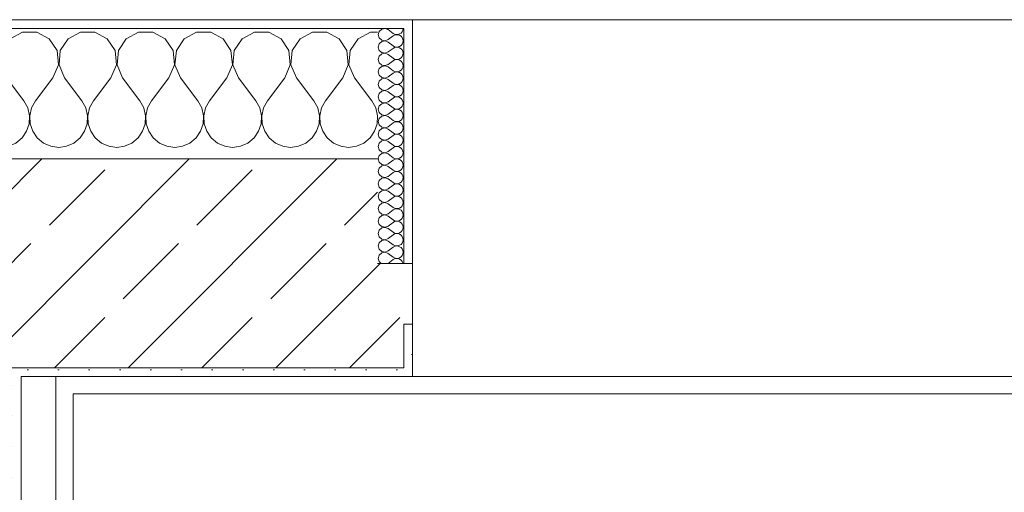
# Model space of a CAD drawing. Header units: metres. Extents: x -3.6 to 84.5, y -11 to 16.8.
# Tile 113 of 124: x 25.888 to 27.021, y 13.312 to 13.855. Entities that reach past the tile are written whole.
import ezdxf

# ---------------------------------------------------------------- set-up
doc = ezdxf.new("R2010")
doc.units = ezdxf.units.M
doc.header["$MEASUREMENT"] = 0
for name, color, linetype in [('604 - Struktur.Wand Aussen', 7, 'Continuous'), ('607 - Struktur.Stütze', 7, 'Continuous'), ('Neubau_605 - Struktur.Wand Innen', 7, 'Continuous')]:
    doc.layers.add(name, color=color, linetype=linetype)
pattern_1 = [(45, (0, 0), (-0.01767767, 0.01767767), [0, -0.025])]
pattern_2 = [(0, (0, 0), (0, 0.08660254), [0, -0.05]), (0, (0.025, 0.0433), (0, 0.08660254), [0, -0.05])]

# ---------------------------------------------------------------- blocks, each defined once
blk = doc.blocks.new('*X23')
at = {"layer": '604 - Struktur.Wand Aussen', "color": 7, "linetype": 'Continuous', "lineweight": 5}
for p, q in [((25.1891, 13.833), (25.18, 13.8379)), ((25.2252, 13.8407), (25.2109, 13.833)), ((25.2415, 13.8407), (25.2252, 13.8407)), ((25.2558, 13.833), (25.2415, 13.8407)), ((25.2919, 13.8407), (25.2776, 13.833)), ((25.3081, 13.8407), (25.2919, 13.8407)), ((25.3224, 13.833), (25.3081, 13.8407)), ((25.3585, 13.8407), (25.3442, 13.833)), ((25.3748, 13.8407), (25.3585, 13.8407)), ((25.3891, 13.833), (25.3748, 13.8407)), ((25.4252, 13.8407), (25.4109, 13.833)), ((25.4415, 13.8407), (25.4252, 13.8407)), ((25.4558, 13.833), (25.4415, 13.8407)), ((25.4919, 13.8407), (25.4776, 13.833)), ((25.5081, 13.8407), (25.4919, 13.8407)), ((25.5224, 13.833), (25.5081, 13.8407)), ((25.5585, 13.8407), (25.5442, 13.833)), ((25.5748, 13.8407), (25.5585, 13.8407)), ((25.5891, 13.833), (25.5748, 13.8407)), ((25.6252, 13.8407), (25.6109, 13.833)), ((25.6415, 13.8407), (25.6252, 13.8407)), ((25.6558, 13.833), (25.6415, 13.8407)), ((25.6919, 13.8407), (25.6776, 13.833)), ((25.7081, 13.8407), (25.6919, 13.8407)), ((25.7224, 13.833), (25.7081, 13.8407)), ((25.7585, 13.8407), (25.7442, 13.833)), ((25.7748, 13.8407), (25.7585, 13.8407)), ((25.7891, 13.833), (25.7748, 13.8407)), ((25.8252, 13.8407), (25.8109, 13.833)), ((25.8415, 13.8407), (25.8252, 13.8407)), ((25.8558, 13.833), (25.8415, 13.8407)), ((25.8919, 13.8407), (25.8776, 13.833)), ((25.9081, 13.8407), (25.8919, 13.8407)), ((25.9224, 13.833), (25.9081, 13.8407)), ((25.9585, 13.8407), (25.9442, 13.833)), ((25.9748, 13.8407), (25.9585, 13.8407)), ((25.9891, 13.833), (25.9748, 13.8407)), ((26.0252, 13.8407), (26.0109, 13.833)), ((26.0415, 13.8407), (26.0252, 13.8407)), ((26.0558, 13.833), (26.0415, 13.8407)), ((26.0919, 13.8407), (26.0776, 13.833)), ((26.1081, 13.8407), (26.0919, 13.8407)), ((26.1224, 13.833), (26.1081, 13.8407)), ((26.1585, 13.8407), (26.1442, 13.833)), ((26.1748, 13.8407), (26.1585, 13.8407)), ((26.1891, 13.833), (26.1748, 13.8407)), ((26.2252, 13.8407), (26.2109, 13.833)), ((26.2415, 13.8407), (26.2252, 13.8407)), ((26.2558, 13.833), (26.2415, 13.8407)), ((26.2919, 13.8407), (26.2776, 13.833)), ((26.3, 13.8407), (26.2919, 13.8407)), ((25.1981, 13.8195), (25.1891, 13.833)), ((25.2109, 13.833), (25.2019, 13.8195)), ((25.2648, 13.8195), (25.2558, 13.833)), ((25.2776, 13.833), (25.2686, 13.8195)), ((25.3314, 13.8195), (25.3224, 13.833)), ((25.3442, 13.833), (25.3352, 13.8195)), ((25.3981, 13.8195), (25.3891, 13.833)), ((25.4109, 13.833), (25.4019, 13.8195)), ((25.4648, 13.8195), (25.4558, 13.833)), ((25.4776, 13.833), (25.4686, 13.8195)), ((25.5314, 13.8195), (25.5224, 13.833)), ((25.5442, 13.833), (25.5352, 13.8195)), ((25.5981, 13.8195), (25.5891, 13.833)), ((25.6109, 13.833), (25.6019, 13.8195)), ((25.6648, 13.8195), (25.6558, 13.833)), ((25.6776, 13.833), (25.6686, 13.8195)), ((25.7314, 13.8195), (25.7224, 13.833)), ((25.7442, 13.833), (25.7352, 13.8195)), ((25.7981, 13.8195), (25.7891, 13.833)), ((25.8109, 13.833), (25.8019, 13.8195)), ((25.8648, 13.8195), (25.8558, 13.833)), ((25.8776, 13.833), (25.8686, 13.8195)), ((25.9314, 13.8195), (25.9224, 13.833)), ((25.9442, 13.833), (25.9352, 13.8195)), ((25.9981, 13.8195), (25.9891, 13.833)), ((26.0109, 13.833), (26.0019, 13.8195)), ((26.0648, 13.8195), (26.0558, 13.833)), ((26.0776, 13.833), (26.0686, 13.8195)), ((26.1314, 13.8195), (26.1224, 13.833)), ((26.1442, 13.833), (26.1352, 13.8195)), ((26.1981, 13.8195), (26.1891, 13.833)), ((26.2109, 13.833), (26.2019, 13.8195)), ((26.2648, 13.8195), (26.2558, 13.833)), ((26.2776, 13.833), (26.2686, 13.8195)), ((25.1996, 13.8033), (25.1981, 13.8195)), ((25.2019, 13.8195), (25.2004, 13.8033)), ((25.2663, 13.8033), (25.2648, 13.8195)), ((25.2686, 13.8195), (25.267, 13.8033)), ((25.333, 13.8033), (25.3314, 13.8195)), ((25.3352, 13.8195), (25.3337, 13.8033)), ((25.3996, 13.8033), (25.3981, 13.8195)), ((25.4019, 13.8195), (25.4004, 13.8033)), ((25.4663, 13.8033), (25.4648, 13.8195)), ((25.4686, 13.8195), (25.467, 13.8033)), ((25.533, 13.8033), (25.5314, 13.8195)), ((25.5352, 13.8195), (25.5337, 13.8033)), ((25.5996, 13.8033), (25.5981, 13.8195)), ((25.6019, 13.8195), (25.6004, 13.8033)), ((25.6663, 13.8033), (25.6648, 13.8195)), ((25.6686, 13.8195), (25.667, 13.8033)), ((25.733, 13.8033), (25.7314, 13.8195)), ((25.7352, 13.8195), (25.7337, 13.8033)), ((25.7996, 13.8033), (25.7981, 13.8195)), ((25.8019, 13.8195), (25.8004, 13.8033)), ((25.8663, 13.8033), (25.8648, 13.8195)), ((25.8686, 13.8195), (25.867, 13.8033)), ((25.933, 13.8033), (25.9314, 13.8195)), ((25.9352, 13.8195), (25.9337, 13.8033)), ((25.9996, 13.8033), (25.9981, 13.8195)), ((26.0019, 13.8195), (26.0004, 13.8033)), ((26.0663, 13.8033), (26.0648, 13.8195)), ((26.0686, 13.8195), (26.067, 13.8033)), ((26.133, 13.8033), (26.1314, 13.8195)), ((26.1352, 13.8195), (26.1337, 13.8033)), ((26.1996, 13.8033), (26.1981, 13.8195)), ((26.2019, 13.8195), (26.2004, 13.8033)), ((26.2663, 13.8033), (26.2648, 13.8195)), ((26.2686, 13.8195), (26.267, 13.8033)), ((25.1933, 13.7883), (25.1996, 13.8033)), ((25.2004, 13.8033), (25.2067, 13.7883)), ((25.26, 13.7883), (25.2663, 13.8033)), ((25.267, 13.8033), (25.2733, 13.7883)), ((25.3267, 13.7883), (25.333, 13.8033)), ((25.3337, 13.8033), (25.34, 13.7883)), ((25.3933, 13.7883), (25.3996, 13.8033)), ((25.4004, 13.8033), (25.4067, 13.7883)), ((25.46, 13.7883), (25.4663, 13.8033)), ((25.467, 13.8033), (25.4733, 13.7883)), ((25.5267, 13.7883), (25.533, 13.8033)), ((25.5337, 13.8033), (25.54, 13.7883)), ((25.5933, 13.7883), (25.5996, 13.8033)), ((25.6004, 13.8033), (25.6067, 13.7883)), ((25.66, 13.7883), (25.6663, 13.8033)), ((25.667, 13.8033), (25.6733, 13.7883)), ((25.7267, 13.7883), (25.733, 13.8033)), ((25.7337, 13.8033), (25.74, 13.7883)), ((25.7933, 13.7883), (25.7996, 13.8033)), ((25.8004, 13.8033), (25.8067, 13.7883)), ((25.86, 13.7883), (25.8663, 13.8033)), ((25.867, 13.8033), (25.8733, 13.7883)), ((25.9267, 13.7883), (25.933, 13.8033)), ((25.9337, 13.8033), (25.94, 13.7883)), ((25.9933, 13.7883), (25.9996, 13.8033)), ((26.0004, 13.8033), (26.0067, 13.7883)), ((26.06, 13.7883), (26.0663, 13.8033)), ((26.067, 13.8033), (26.0733, 13.7883)), ((26.1267, 13.7883), (26.133, 13.8033)), ((26.1337, 13.8033), (26.14, 13.7883)), ((26.1933, 13.7883), (26.1996, 13.8033)), ((26.2004, 13.8033), (26.2067, 13.7883)), ((26.26, 13.7883), (26.2663, 13.8033)), ((26.267, 13.8033), (26.2733, 13.7883)), ((25.1933, 13.7883), (25.18, 13.7706)), ((25.2067, 13.7883), (25.2267, 13.7617)), ((25.26, 13.7883), (25.24, 13.7617)), ((25.2733, 13.7883), (25.2933, 13.7617)), ((25.3267, 13.7883), (25.3067, 13.7617)), ((25.34, 13.7883), (25.36, 13.7617)), ((25.3933, 13.7883), (25.3733, 13.7617)), ((25.4067, 13.7883), (25.4267, 13.7617)), ((25.46, 13.7883), (25.44, 13.7617)), ((25.4733, 13.7883), (25.4933, 13.7617)), ((25.5267, 13.7883), (25.5067, 13.7617)), ((25.54, 13.7883), (25.56, 13.7617)), ((25.5933, 13.7883), (25.5733, 13.7617)), ((25.6067, 13.7883), (25.6267, 13.7617)), ((25.66, 13.7883), (25.64, 13.7617)), ((25.6733, 13.7883), (25.6933, 13.7617)), ((25.7267, 13.7883), (25.7067, 13.7617)), ((25.74, 13.7883), (25.76, 13.7617)), ((25.7933, 13.7883), (25.7733, 13.7617)), ((25.8067, 13.7883), (25.8267, 13.7617)), ((25.86, 13.7883), (25.84, 13.7617)), ((25.8733, 13.7883), (25.8933, 13.7617)), ((25.9267, 13.7883), (25.9067, 13.7617)), ((25.94, 13.7883), (25.96, 13.7617)), ((25.9933, 13.7883), (25.9733, 13.7617)), ((26.0067, 13.7883), (26.0267, 13.7617)), ((26.06, 13.7883), (26.04, 13.7617)), ((26.0733, 13.7883), (26.0933, 13.7617)), ((26.1267, 13.7883), (26.1067, 13.7617)), ((26.14, 13.7883), (26.16, 13.7617)), ((26.1933, 13.7883), (26.1733, 13.7617)), ((26.2067, 13.7883), (26.2267, 13.7617)), ((26.26, 13.7883), (26.24, 13.7617)), ((26.2733, 13.7883), (26.2933, 13.7617)), ((25.2311, 13.7536), (25.2267, 13.7617)), ((25.24, 13.7617), (25.2355, 13.7536)), ((25.2978, 13.7536), (25.2933, 13.7617)), ((25.3067, 13.7617), (25.3022, 13.7536)), ((25.3645, 13.7536), (25.36, 13.7617)), ((25.3733, 13.7617), (25.3689, 13.7536)), ((25.4311, 13.7536), (25.4267, 13.7617)), ((25.44, 13.7617), (25.4355, 13.7536)), ((25.4978, 13.7536), (25.4933, 13.7617)), ((25.5067, 13.7617), (25.5022, 13.7536)), ((25.5645, 13.7536), (25.56, 13.7617)), ((25.5733, 13.7617), (25.5689, 13.7536)), ((25.6311, 13.7536), (25.6267, 13.7617)), ((25.64, 13.7617), (25.6355, 13.7536)), ((25.6978, 13.7536), (25.6933, 13.7617)), ((25.7067, 13.7617), (25.7022, 13.7536)), ((25.7645, 13.7536), (25.76, 13.7617)), ((25.7733, 13.7617), (25.7689, 13.7536)), ((25.8311, 13.7536), (25.8267, 13.7617)), ((25.84, 13.7617), (25.8355, 13.7536)), ((25.8978, 13.7536), (25.8933, 13.7617)), ((25.9067, 13.7617), (25.9022, 13.7536)), ((25.9645, 13.7536), (25.96, 13.7617)), ((25.9733, 13.7617), (25.9689, 13.7536)), ((26.0311, 13.7536), (26.0267, 13.7617)), ((26.04, 13.7617), (26.0355, 13.7536)), ((26.0978, 13.7536), (26.0933, 13.7617)), ((26.1067, 13.7617), (26.1022, 13.7536)), ((26.1645, 13.7536), (26.16, 13.7617)), ((26.1733, 13.7617), (26.1689, 13.7536)), ((26.2311, 13.7536), (26.2267, 13.7617)), ((26.24, 13.7617), (26.2355, 13.7536)), ((26.2978, 13.7536), (26.2933, 13.7617)), ((25.2332, 13.7447), (25.2311, 13.7536)), ((25.2328, 13.7355), (25.2332, 13.7447)), ((25.2355, 13.7536), (25.2335, 13.7447)), ((25.2335, 13.7447), (25.2339, 13.7355)), ((25.2999, 13.7447), (25.2978, 13.7536)), ((25.2994, 13.7355), (25.2999, 13.7447)), ((25.3022, 13.7536), (25.3001, 13.7447)), ((25.3001, 13.7447), (25.3006, 13.7355)), ((25.3665, 13.7447), (25.3645, 13.7536)), ((25.3661, 13.7355), (25.3665, 13.7447)), ((25.3689, 13.7536), (25.3668, 13.7447)), ((25.3668, 13.7447), (25.3672, 13.7355)), ((25.4332, 13.7447), (25.4311, 13.7536)), ((25.4328, 13.7355), (25.4332, 13.7447)), ((25.4355, 13.7536), (25.4335, 13.7447)), ((25.4335, 13.7447), (25.4339, 13.7355)), ((25.4999, 13.7447), (25.4978, 13.7536)), ((25.4994, 13.7355), (25.4999, 13.7447)), ((25.5022, 13.7536), (25.5001, 13.7447)), ((25.5001, 13.7447), (25.5006, 13.7355)), ((25.5665, 13.7447), (25.5645, 13.7536)), ((25.5661, 13.7355), (25.5665, 13.7447)), ((25.5689, 13.7536), (25.5668, 13.7447)), ((25.5668, 13.7447), (25.5672, 13.7355)), ((25.6332, 13.7447), (25.6311, 13.7536)), ((25.6328, 13.7355), (25.6332, 13.7447)), ((25.6355, 13.7536), (25.6335, 13.7447)), ((25.6335, 13.7447), (25.6339, 13.7355)), ((25.6999, 13.7447), (25.6978, 13.7536)), ((25.6994, 13.7355), (25.6999, 13.7447)), ((25.7022, 13.7536), (25.7001, 13.7447)), ((25.7001, 13.7447), (25.7006, 13.7355)), ((25.7665, 13.7447), (25.7645, 13.7536)), ((25.7661, 13.7355), (25.7665, 13.7447)), ((25.7689, 13.7536), (25.7668, 13.7447)), ((25.7668, 13.7447), (25.7672, 13.7355)), ((25.8332, 13.7447), (25.8311, 13.7536)), ((25.8328, 13.7355), (25.8332, 13.7447)), ((25.8355, 13.7536), (25.8335, 13.7447)), ((25.8335, 13.7447), (25.8339, 13.7355)), ((25.8999, 13.7447), (25.8978, 13.7536)), ((25.8994, 13.7355), (25.8999, 13.7447)), ((25.9022, 13.7536), (25.9001, 13.7447)), ((25.9001, 13.7447), (25.9006, 13.7355)), ((25.9665, 13.7447), (25.9645, 13.7536)), ((25.9661, 13.7355), (25.9665, 13.7447)), ((25.9689, 13.7536), (25.9668, 13.7447)), ((25.9668, 13.7447), (25.9672, 13.7355)), ((26.0332, 13.7447), (26.0311, 13.7536)), ((26.0328, 13.7355), (26.0332, 13.7447)), ((26.0355, 13.7536), (26.0335, 13.7447)), ((26.0335, 13.7447), (26.0339, 13.7355)), ((26.0999, 13.7447), (26.0978, 13.7536)), ((26.0994, 13.7355), (26.0999, 13.7447)), ((26.1022, 13.7536), (26.1001, 13.7447)), ((26.1001, 13.7447), (26.1006, 13.7355)), ((26.1665, 13.7447), (26.1645, 13.7536)), ((26.1661, 13.7355), (26.1665, 13.7447)), ((26.1689, 13.7536), (26.1668, 13.7447)), ((26.1668, 13.7447), (26.1672, 13.7355)), ((26.2332, 13.7447), (26.2311, 13.7536)), ((26.2328, 13.7355), (26.2332, 13.7447)), ((26.2355, 13.7536), (26.2335, 13.7447)), ((26.2335, 13.7447), (26.2339, 13.7355)), ((26.2999, 13.7447), (26.2978, 13.7536)), ((26.2994, 13.7355), (26.2999, 13.7447)), ((25.2298, 13.7268), (25.2328, 13.7355)), ((25.2339, 13.7355), (25.2369, 13.7268)), ((25.2965, 13.7268), (25.2994, 13.7355)), ((25.3006, 13.7355), (25.3035, 13.7268)), ((25.3631, 13.7268), (25.3661, 13.7355)), ((25.3672, 13.7355), (25.3702, 13.7268)), ((25.4298, 13.7268), (25.4328, 13.7355)), ((25.4339, 13.7355), (25.4369, 13.7268)), ((25.4965, 13.7268), (25.4994, 13.7355)), ((25.5006, 13.7355), (25.5035, 13.7268)), ((25.5631, 13.7268), (25.5661, 13.7355)), ((25.5672, 13.7355), (25.5702, 13.7268)), ((25.6298, 13.7268), (25.6328, 13.7355)), ((25.6339, 13.7355), (25.6369, 13.7268)), ((25.6965, 13.7268), (25.6994, 13.7355)), ((25.7006, 13.7355), (25.7035, 13.7268)), ((25.7631, 13.7268), (25.7661, 13.7355)), ((25.7672, 13.7355), (25.7702, 13.7268)), ((25.8298, 13.7268), (25.8328, 13.7355)), ((25.8339, 13.7355), (25.8369, 13.7268)), ((25.8965, 13.7268), (25.8994, 13.7355)), ((25.9006, 13.7355), (25.9035, 13.7268)), ((25.9631, 13.7268), (25.9661, 13.7355)), ((25.9672, 13.7355), (25.9702, 13.7268)), ((26.0298, 13.7268), (26.0328, 13.7355)), ((26.0339, 13.7355), (26.0369, 13.7268)), ((26.0965, 13.7268), (26.0994, 13.7355)), ((26.1006, 13.7355), (26.1035, 13.7268)), ((26.1631, 13.7268), (26.1661, 13.7355)), ((26.1672, 13.7355), (26.1702, 13.7268)), ((26.2298, 13.7268), (26.2328, 13.7355)), ((26.2339, 13.7355), (26.2369, 13.7268)), ((26.2965, 13.7268), (26.2994, 13.7355)), ((25.2246, 13.7192), (25.2298, 13.7268)), ((25.2369, 13.7268), (25.2421, 13.7192)), ((25.2913, 13.7192), (25.2965, 13.7268)), ((25.3035, 13.7268), (25.3087, 13.7192)), ((25.3579, 13.7192), (25.3631, 13.7268)), ((25.3702, 13.7268), (25.3754, 13.7192)), ((25.4246, 13.7192), (25.4298, 13.7268)), ((25.4369, 13.7268), (25.4421, 13.7192)), ((25.4913, 13.7192), (25.4965, 13.7268)), ((25.5035, 13.7268), (25.5087, 13.7192)), ((25.5579, 13.7192), (25.5631, 13.7268)), ((25.5702, 13.7268), (25.5754, 13.7192)), ((25.6246, 13.7192), (25.6298, 13.7268)), ((25.6369, 13.7268), (25.6421, 13.7192)), ((25.6913, 13.7192), (25.6965, 13.7268)), ((25.7035, 13.7268), (25.7087, 13.7192)), ((25.7579, 13.7192), (25.7631, 13.7268)), ((25.7702, 13.7268), (25.7754, 13.7192)), ((25.8246, 13.7192), (25.8298, 13.7268)), ((25.8369, 13.7268), (25.8421, 13.7192)), ((25.8913, 13.7192), (25.8965, 13.7268)), ((25.9035, 13.7268), (25.9087, 13.7192)), ((25.9579, 13.7192), (25.9631, 13.7268)), ((25.9702, 13.7268), (25.9754, 13.7192)), ((26.0246, 13.7192), (26.0298, 13.7268)), ((26.0369, 13.7268), (26.0421, 13.7192)), ((26.0913, 13.7192), (26.0965, 13.7268)), ((26.1035, 13.7268), (26.1087, 13.7192)), ((26.1579, 13.7192), (26.1631, 13.7268)), ((26.1702, 13.7268), (26.1754, 13.7192)), ((26.2246, 13.7192), (26.2298, 13.7268)), ((26.2369, 13.7268), (26.2421, 13.7192)), ((26.2913, 13.7192), (26.2965, 13.7268)), ((25.18, 13.7154), (25.1825, 13.7133)), ((25.1825, 13.7133), (25.1909, 13.7096)), ((25.1909, 13.7096), (25.2, 13.7083)), ((25.2, 13.7083), (25.2091, 13.7096)), ((25.2091, 13.7096), (25.2175, 13.7133)), ((25.2175, 13.7133), (25.2246, 13.7192)), ((25.2421, 13.7192), (25.2491, 13.7133)), ((25.2491, 13.7133), (25.2576, 13.7096)), ((25.2576, 13.7096), (25.2667, 13.7083)), ((25.2667, 13.7083), (25.2758, 13.7096)), ((25.2758, 13.7096), (25.2842, 13.7133)), ((25.2842, 13.7133), (25.2913, 13.7192)), ((25.3087, 13.7192), (25.3158, 13.7133)), ((25.3158, 13.7133), (25.3242, 13.7096)), ((25.3242, 13.7096), (25.3333, 13.7083)), ((25.3333, 13.7083), (25.3424, 13.7096)), ((25.3424, 13.7096), (25.3509, 13.7133)), ((25.3509, 13.7133), (25.3579, 13.7192)), ((25.3754, 13.7192), (25.3825, 13.7133)), ((25.3825, 13.7133), (25.3909, 13.7096)), ((25.3909, 13.7096), (25.4, 13.7083)), ((25.4, 13.7083), (25.4091, 13.7096)), ((25.4091, 13.7096), (25.4175, 13.7133)), ((25.4175, 13.7133), (25.4246, 13.7192)), ((25.4421, 13.7192), (25.4491, 13.7133)), ((25.4491, 13.7133), (25.4576, 13.7096)), ((25.4576, 13.7096), (25.4667, 13.7083)), ((25.4667, 13.7083), (25.4758, 13.7096)), ((25.4758, 13.7096), (25.4842, 13.7133)), ((25.4842, 13.7133), (25.4913, 13.7192)), ((25.5087, 13.7192), (25.5158, 13.7133)), ((25.5158, 13.7133), (25.5242, 13.7096)), ((25.5242, 13.7096), (25.5333, 13.7083)), ((25.5333, 13.7083), (25.5424, 13.7096)), ((25.5424, 13.7096), (25.5509, 13.7133)), ((25.5509, 13.7133), (25.5579, 13.7192)), ((25.5754, 13.7192), (25.5825, 13.7133)), ((25.5825, 13.7133), (25.5909, 13.7096)), ((25.5909, 13.7096), (25.6, 13.7083)), ((25.6, 13.7083), (25.6091, 13.7096)), ((25.6091, 13.7096), (25.6175, 13.7133)), ((25.6175, 13.7133), (25.6246, 13.7192)), ((25.6421, 13.7192), (25.6491, 13.7133)), ((25.6491, 13.7133), (25.6576, 13.7096)), ((25.6576, 13.7096), (25.6667, 13.7083)), ((25.6667, 13.7083), (25.6758, 13.7096)), ((25.6758, 13.7096), (25.6842, 13.7133)), ((25.6842, 13.7133), (25.6913, 13.7192)), ((25.7087, 13.7192), (25.7158, 13.7133)), ((25.7158, 13.7133), (25.7242, 13.7096)), ((25.7242, 13.7096), (25.7333, 13.7083)), ((25.7333, 13.7083), (25.7424, 13.7096)), ((25.7424, 13.7096), (25.7509, 13.7133)), ((25.7509, 13.7133), (25.7579, 13.7192)), ((25.7754, 13.7192), (25.7825, 13.7133)), ((25.7825, 13.7133), (25.7909, 13.7096)), ((25.7909, 13.7096), (25.8, 13.7083)), ((25.8, 13.7083), (25.8091, 13.7096)), ((25.8091, 13.7096), (25.8175, 13.7133)), ((25.8175, 13.7133), (25.8246, 13.7192)), ((25.8421, 13.7192), (25.8491, 13.7133)), ((25.8491, 13.7133), (25.8576, 13.7096)), ((25.8576, 13.7096), (25.8667, 13.7083)), ((25.8667, 13.7083), (25.8758, 13.7096)), ((25.8758, 13.7096), (25.8842, 13.7133)), ((25.8842, 13.7133), (25.8913, 13.7192)), ((25.9087, 13.7192), (25.9158, 13.7133)), ((25.9158, 13.7133), (25.9242, 13.7096)), ((25.9242, 13.7096), (25.9333, 13.7083)), ((25.9333, 13.7083), (25.9424, 13.7096)), ((25.9424, 13.7096), (25.9509, 13.7133)), ((25.9509, 13.7133), (25.9579, 13.7192)), ((25.9754, 13.7192), (25.9825, 13.7133)), ((25.9825, 13.7133), (25.9909, 13.7096)), ((25.9909, 13.7096), (26, 13.7083)), ((26, 13.7083), (26.0091, 13.7096)), ((26.0091, 13.7096), (26.0175, 13.7133)), ((26.0175, 13.7133), (26.0246, 13.7192)), ((26.0421, 13.7192), (26.0491, 13.7133)), ((26.0491, 13.7133), (26.0576, 13.7096)), ((26.0576, 13.7096), (26.0667, 13.7083)), ((26.0667, 13.7083), (26.0758, 13.7096)), ((26.0758, 13.7096), (26.0842, 13.7133)), ((26.0842, 13.7133), (26.0913, 13.7192)), ((26.1087, 13.7192), (26.1158, 13.7133)), ((26.1158, 13.7133), (26.1242, 13.7096)), ((26.1242, 13.7096), (26.1333, 13.7083)), ((26.1333, 13.7083), (26.1424, 13.7096)), ((26.1424, 13.7096), (26.1509, 13.7133)), ((26.1509, 13.7133), (26.1579, 13.7192)), ((26.1754, 13.7192), (26.1825, 13.7133)), ((26.1825, 13.7133), (26.1909, 13.7096)), ((26.1909, 13.7096), (26.2, 13.7083)), ((26.2, 13.7083), (26.2091, 13.7096)), ((26.2091, 13.7096), (26.2175, 13.7133)), ((26.2175, 13.7133), (26.2246, 13.7192)), ((26.2421, 13.7192), (26.2491, 13.7133)), ((26.2491, 13.7133), (26.2576, 13.7096)), ((26.2576, 13.7096), (26.2667, 13.7083)), ((26.2667, 13.7083), (26.2758, 13.7096)), ((26.2758, 13.7096), (26.2842, 13.7133)), ((26.2842, 13.7133), (26.2913, 13.7192))]:
    blk.add_line(p, q, dxfattribs=at)
blk = doc.blocks.new('*X48')
at = {"layer": '604 - Struktur.Wand Aussen', "color": 7, "linetype": 'Continuous', "lineweight": 5}
for p, q in [((26.3018, 13.8416), (26.3007, 13.8379)), ((26.3007, 13.8379), (26.3018, 13.8341)), ((26.3047, 13.8442), (26.3018, 13.8416)), ((26.3018, 13.8341), (26.3047, 13.8315)), ((26.3085, 13.845), (26.3047, 13.8442)), ((26.3121, 13.8436), (26.3085, 13.845)), ((26.3121, 13.8436), (26.3179, 13.8393)), ((26.3121, 13.8321), (26.3179, 13.8364)), ((26.3179, 13.8393), (26.3196, 13.8383)), ((26.3196, 13.8374), (26.3179, 13.8364)), ((26.3196, 13.8383), (26.3215, 13.8379)), ((26.3215, 13.8378), (26.3196, 13.8374)), ((26.3215, 13.8379), (26.3235, 13.838)), ((26.3235, 13.8377), (26.3215, 13.8378)), ((26.3235, 13.838), (26.3253, 13.8386)), ((26.3253, 13.8371), (26.3235, 13.8377)), ((26.3253, 13.8386), (26.327, 13.8397)), ((26.327, 13.836), (26.3253, 13.8371)), ((26.327, 13.8397), (26.3282, 13.8412)), ((26.3282, 13.8345), (26.327, 13.836)), ((26.3282, 13.8412), (26.329, 13.843)), ((26.329, 13.8327), (26.3282, 13.8345)), ((26.329, 13.843), (26.3293, 13.845)), ((26.3018, 13.8273), (26.3007, 13.8236)), ((26.3007, 13.8236), (26.3018, 13.8198)), ((26.3047, 13.83), (26.3018, 13.8273)), ((26.3047, 13.8315), (26.3085, 13.8307)), ((26.3085, 13.8307), (26.3047, 13.83)), ((26.3085, 13.8307), (26.3121, 13.8321)), ((26.3121, 13.8293), (26.3085, 13.8307)), ((26.3121, 13.8293), (26.3179, 13.825)), ((26.3179, 13.825), (26.3196, 13.824)), ((26.3196, 13.8231), (26.3179, 13.8221)), ((26.3196, 13.824), (26.3215, 13.8236)), ((26.3215, 13.8235), (26.3196, 13.8231)), ((26.3215, 13.8236), (26.3235, 13.8237)), ((26.3235, 13.8234), (26.3215, 13.8235)), ((26.3235, 13.8237), (26.3253, 13.8243)), ((26.3253, 13.8228), (26.3235, 13.8234)), ((26.3253, 13.8243), (26.327, 13.8254)), ((26.327, 13.8217), (26.3253, 13.8228)), ((26.327, 13.8254), (26.3282, 13.827)), ((26.3282, 13.827), (26.329, 13.8288)), ((26.3293, 13.8307), (26.329, 13.8327)), ((26.329, 13.8288), (26.3293, 13.8307)), ((26.3018, 13.813), (26.3007, 13.8093)), ((26.3018, 13.8198), (26.3047, 13.8172)), ((26.3047, 13.8157), (26.3018, 13.813)), ((26.3047, 13.8172), (26.3085, 13.8165)), ((26.3085, 13.8164), (26.3047, 13.8157)), ((26.3085, 13.8165), (26.3121, 13.8179)), ((26.3121, 13.815), (26.3085, 13.8164)), ((26.3121, 13.8179), (26.3179, 13.8221)), ((26.3121, 13.815), (26.3179, 13.8107)), ((26.3253, 13.81), (26.327, 13.8112)), ((26.3282, 13.8202), (26.327, 13.8217)), ((26.327, 13.8112), (26.3282, 13.8127)), ((26.329, 13.8184), (26.3282, 13.8202)), ((26.3282, 13.8127), (26.329, 13.8145)), ((26.3293, 13.8164), (26.329, 13.8184)), ((26.329, 13.8145), (26.3293, 13.8164)), ((26.3007, 13.8093), (26.3018, 13.8055)), ((26.3018, 13.8055), (26.3047, 13.8029)), ((26.3047, 13.8014), (26.3018, 13.7988)), ((26.3047, 13.8029), (26.3085, 13.8022)), ((26.3085, 13.8021), (26.3047, 13.8014)), ((26.3085, 13.8022), (26.3121, 13.8036)), ((26.3121, 13.8007), (26.3085, 13.8021)), ((26.3121, 13.8036), (26.3179, 13.8079)), ((26.3121, 13.8007), (26.3179, 13.7964)), ((26.3179, 13.8107), (26.3196, 13.8098)), ((26.3196, 13.8088), (26.3179, 13.8079)), ((26.3196, 13.8098), (26.3215, 13.8093)), ((26.3215, 13.8093), (26.3196, 13.8088)), ((26.3215, 13.8093), (26.3235, 13.8094)), ((26.3235, 13.8092), (26.3215, 13.8093)), ((26.3235, 13.8094), (26.3253, 13.81)), ((26.3253, 13.8085), (26.3235, 13.8092)), ((26.327, 13.8074), (26.3253, 13.8085)), ((26.3282, 13.8059), (26.327, 13.8074)), ((26.329, 13.8041), (26.3282, 13.8059)), ((26.3282, 13.7984), (26.329, 13.8002)), ((26.3293, 13.8021), (26.329, 13.8041)), ((26.329, 13.8002), (26.3293, 13.8021)), ((26.3018, 13.7988), (26.3007, 13.795)), ((26.3007, 13.795), (26.3018, 13.7912)), ((26.3018, 13.7912), (26.3047, 13.7886)), ((26.3047, 13.7886), (26.3085, 13.7879)), ((26.3085, 13.7879), (26.3121, 13.7893)), ((26.3121, 13.7893), (26.3179, 13.7936)), ((26.3179, 13.7964), (26.3196, 13.7955)), ((26.3196, 13.7945), (26.3179, 13.7936)), ((26.3196, 13.7955), (26.3215, 13.795)), ((26.3215, 13.795), (26.3196, 13.7945)), ((26.3215, 13.795), (26.3235, 13.7951)), ((26.3235, 13.7949), (26.3215, 13.795)), ((26.3235, 13.7951), (26.3253, 13.7958)), ((26.3253, 13.7942), (26.3235, 13.7949)), ((26.3253, 13.7958), (26.327, 13.7969)), ((26.327, 13.7931), (26.3253, 13.7942)), ((26.327, 13.7969), (26.3282, 13.7984)), ((26.3282, 13.7916), (26.327, 13.7931)), ((26.329, 13.7898), (26.3282, 13.7916)), ((26.3293, 13.7879), (26.329, 13.7898)), ((26.3018, 13.7845), (26.3007, 13.7807)), ((26.3007, 13.7807), (26.3018, 13.777)), ((26.3047, 13.7871), (26.3018, 13.7845)), ((26.3085, 13.7878), (26.3047, 13.7871)), ((26.3121, 13.7864), (26.3085, 13.7878)), ((26.3121, 13.7864), (26.3179, 13.7821)), ((26.3121, 13.775), (26.3179, 13.7793)), ((26.3179, 13.7821), (26.3196, 13.7812)), ((26.3196, 13.7802), (26.3179, 13.7793)), ((26.3196, 13.7812), (26.3215, 13.7807)), ((26.3215, 13.7807), (26.3196, 13.7802)), ((26.3215, 13.7807), (26.3235, 13.7808)), ((26.3235, 13.7806), (26.3215, 13.7807)), ((26.3235, 13.7808), (26.3253, 13.7815)), ((26.3253, 13.78), (26.3235, 13.7806)), ((26.3253, 13.7815), (26.327, 13.7826)), ((26.327, 13.7788), (26.3253, 13.78)), ((26.327, 13.7826), (26.3282, 13.7841)), ((26.3282, 13.7773), (26.327, 13.7788)), ((26.3282, 13.7841), (26.329, 13.7859)), ((26.329, 13.7755), (26.3282, 13.7773)), ((26.329, 13.7859), (26.3293, 13.7879)), ((26.3018, 13.7702), (26.3007, 13.7664)), ((26.3007, 13.7664), (26.3018, 13.7627)), ((26.3018, 13.777), (26.3047, 13.7743)), ((26.3047, 13.7728), (26.3018, 13.7702)), ((26.3047, 13.7743), (26.3085, 13.7736)), ((26.3085, 13.7735), (26.3047, 13.7728)), ((26.3085, 13.7736), (26.3121, 13.775)), ((26.3121, 13.7721), (26.3085, 13.7735)), ((26.3121, 13.7721), (26.3179, 13.7679)), ((26.3179, 13.7679), (26.3196, 13.7669)), ((26.3196, 13.766), (26.3179, 13.765)), ((26.3196, 13.7669), (26.3215, 13.7665)), ((26.3215, 13.7664), (26.3196, 13.766)), ((26.3215, 13.7665), (26.3235, 13.7666)), ((26.3235, 13.7663), (26.3215, 13.7664)), ((26.3235, 13.7666), (26.3253, 13.7672)), ((26.3253, 13.7657), (26.3235, 13.7663)), ((26.3253, 13.7672), (26.327, 13.7683)), ((26.327, 13.7683), (26.3282, 13.7698)), ((26.3282, 13.7698), (26.329, 13.7716)), ((26.3293, 13.7736), (26.329, 13.7755)), ((26.329, 13.7716), (26.3293, 13.7736)), ((26.3018, 13.7559), (26.3007, 13.7521)), ((26.3018, 13.7627), (26.3047, 13.76)), ((26.3047, 13.7585), (26.3018, 13.7559)), ((26.3047, 13.76), (26.3085, 13.7593)), ((26.3085, 13.7593), (26.3047, 13.7585)), ((26.3085, 13.7593), (26.3121, 13.7607)), ((26.3121, 13.7579), (26.3085, 13.7593)), ((26.3121, 13.7607), (26.3179, 13.765)), ((26.3121, 13.7579), (26.3179, 13.7536)), ((26.327, 13.7646), (26.3253, 13.7657)), ((26.3282, 13.763), (26.327, 13.7646)), ((26.327, 13.754), (26.3282, 13.7555)), ((26.329, 13.7612), (26.3282, 13.763)), ((26.3282, 13.7555), (26.329, 13.7573)), ((26.3293, 13.7593), (26.329, 13.7612)), ((26.329, 13.7573), (26.3293, 13.7593)), ((26.3007, 13.7521), (26.3018, 13.7484)), ((26.3018, 13.7484), (26.3047, 13.7458)), ((26.3047, 13.7442), (26.3018, 13.7416)), ((26.3047, 13.7458), (26.3085, 13.745)), ((26.3085, 13.745), (26.3047, 13.7442)), ((26.3085, 13.745), (26.3121, 13.7464)), ((26.3121, 13.7436), (26.3085, 13.745)), ((26.3121, 13.7464), (26.3179, 13.7507)), ((26.3121, 13.7436), (26.3179, 13.7393)), ((26.3179, 13.7536), (26.3196, 13.7526)), ((26.3196, 13.7517), (26.3179, 13.7507)), ((26.3196, 13.7526), (26.3215, 13.7522)), ((26.3215, 13.7521), (26.3196, 13.7517)), ((26.3215, 13.7522), (26.3235, 13.7523)), ((26.3235, 13.752), (26.3215, 13.7521)), ((26.3235, 13.7523), (26.3253, 13.7529)), ((26.3253, 13.7514), (26.3235, 13.752)), ((26.3253, 13.7529), (26.327, 13.754)), ((26.327, 13.7503), (26.3253, 13.7514)), ((26.3282, 13.7488), (26.327, 13.7503)), ((26.329, 13.747), (26.3282, 13.7488)), ((26.3293, 13.745), (26.329, 13.747)), ((26.329, 13.743), (26.3293, 13.745)), ((26.3018, 13.7416), (26.3007, 13.7379)), ((26.3007, 13.7379), (26.3018, 13.7341)), ((26.3018, 13.7341), (26.3047, 13.7315)), ((26.3085, 13.7307), (26.3121, 13.7321)), ((26.3121, 13.7321), (26.3179, 13.7364)), ((26.3179, 13.7393), (26.3196, 13.7383)), ((26.3196, 13.7374), (26.3179, 13.7364)), ((26.3196, 13.7383), (26.3215, 13.7379)), ((26.3215, 13.7378), (26.3196, 13.7374)), ((26.3215, 13.7379), (26.3235, 13.738)), ((26.3235, 13.7377), (26.3215, 13.7378)), ((26.3235, 13.738), (26.3253, 13.7386)), ((26.3253, 13.7371), (26.3235, 13.7377)), ((26.3253, 13.7386), (26.327, 13.7397)), ((26.327, 13.736), (26.3253, 13.7371)), ((26.327, 13.7397), (26.3282, 13.7412)), ((26.3282, 13.7345), (26.327, 13.736)), ((26.3282, 13.7412), (26.329, 13.743)), ((26.329, 13.7327), (26.3282, 13.7345)), ((26.3293, 13.7307), (26.329, 13.7327)), ((26.3018, 13.7273), (26.3007, 13.7236)), ((26.3007, 13.7236), (26.3018, 13.7198)), ((26.3047, 13.73), (26.3018, 13.7273)), ((26.3047, 13.7315), (26.3085, 13.7307)), ((26.3085, 13.7307), (26.3047, 13.73)), ((26.3121, 13.7293), (26.3085, 13.7307)), ((26.3121, 13.7293), (26.3179, 13.725)), ((26.3121, 13.7179), (26.3179, 13.7221)), ((26.3179, 13.725), (26.3196, 13.724)), ((26.3196, 13.7231), (26.3179, 13.7221)), ((26.3196, 13.724), (26.3215, 13.7236)), ((26.3215, 13.7235), (26.3196, 13.7231)), ((26.3215, 13.7236), (26.3235, 13.7237)), ((26.3235, 13.7234), (26.3215, 13.7235)), ((26.3235, 13.7237), (26.3253, 13.7243)), ((26.3253, 13.7228), (26.3235, 13.7234)), ((26.3253, 13.7243), (26.327, 13.7254)), ((26.327, 13.7217), (26.3253, 13.7228)), ((26.327, 13.7254), (26.3282, 13.727)), ((26.3282, 13.7202), (26.327, 13.7217)), ((26.3282, 13.727), (26.329, 13.7288)), ((26.329, 13.7288), (26.3293, 13.7307)), ((26.3018, 13.713), (26.3007, 13.7093)), ((26.3007, 13.7093), (26.3018, 13.7055)), ((26.3018, 13.7198), (26.3047, 13.7172)), ((26.3047, 13.7157), (26.3018, 13.713)), ((26.3047, 13.7172), (26.3085, 13.7165)), ((26.3085, 13.7164), (26.3047, 13.7157)), ((26.3085, 13.7165), (26.3121, 13.7179)), ((26.3121, 13.715), (26.3085, 13.7164)), ((26.3121, 13.715), (26.3179, 13.7107)), ((26.3179, 13.7107), (26.3196, 13.7098)), ((26.3196, 13.7098), (26.3215, 13.7093)), ((26.3215, 13.7093), (26.3196, 13.7088)), ((26.3215, 13.7093), (26.3235, 13.7094)), ((26.3235, 13.7092), (26.3215, 13.7093)), ((26.3235, 13.7094), (26.3253, 13.71)), ((26.3253, 13.71), (26.327, 13.7112)), ((26.327, 13.7112), (26.3282, 13.7127)), ((26.329, 13.7184), (26.3282, 13.7202)), ((26.3282, 13.7127), (26.329, 13.7145)), ((26.3293, 13.7164), (26.329, 13.7184)), ((26.329, 13.7145), (26.3293, 13.7164)), ((26.3018, 13.6988), (26.3007, 13.695)), ((26.3018, 13.7055), (26.3047, 13.7029)), ((26.3047, 13.7014), (26.3018, 13.6988)), ((26.3047, 13.7029), (26.3085, 13.7022)), ((26.3085, 13.7021), (26.3047, 13.7014)), ((26.3085, 13.7022), (26.3121, 13.7036)), ((26.3121, 13.7007), (26.3085, 13.7021)), ((26.3121, 13.7036), (26.3179, 13.7079)), ((26.3121, 13.7007), (26.3179, 13.6964)), ((26.3196, 13.7088), (26.3179, 13.7079)), ((26.3253, 13.7085), (26.3235, 13.7092)), ((26.327, 13.7074), (26.3253, 13.7085)), ((26.3282, 13.7059), (26.327, 13.7074)), ((26.327, 13.6969), (26.3282, 13.6984)), ((26.329, 13.7041), (26.3282, 13.7059)), ((26.3282, 13.6984), (26.329, 13.7002)), ((26.3293, 13.7021), (26.329, 13.7041)), ((26.329, 13.7002), (26.3293, 13.7021)), ((26.3007, 13.695), (26.3018, 13.6912)), ((26.3018, 13.6912), (26.3047, 13.6886)), ((26.3047, 13.6871), (26.3018, 13.6845)), ((26.3047, 13.6886), (26.3085, 13.6879)), ((26.3085, 13.6878), (26.3047, 13.6871)), ((26.3085, 13.6879), (26.3121, 13.6893)), ((26.3121, 13.6864), (26.3085, 13.6878)), ((26.3121, 13.6893), (26.3179, 13.6936)), ((26.3179, 13.6964), (26.3196, 13.6955)), ((26.3196, 13.6945), (26.3179, 13.6936)), ((26.3196, 13.6955), (26.3215, 13.695)), ((26.3215, 13.695), (26.3196, 13.6945)), ((26.3215, 13.695), (26.3235, 13.6951)), ((26.3235, 13.6949), (26.3215, 13.695)), ((26.3235, 13.6951), (26.3253, 13.6958)), ((26.3253, 13.6942), (26.3235, 13.6949)), ((26.3253, 13.6958), (26.327, 13.6969)), ((26.327, 13.6931), (26.3253, 13.6942)), ((26.3282, 13.6916), (26.327, 13.6931)), ((26.329, 13.6898), (26.3282, 13.6916)), ((26.3293, 13.6879), (26.329, 13.6898)), ((26.329, 13.6859), (26.3293, 13.6879)), ((26.3018, 13.6845), (26.3007, 13.6807)), ((26.3007, 13.6807), (26.3018, 13.677)), ((26.3018, 13.677), (26.3047, 13.6743)), ((26.3121, 13.6864), (26.3179, 13.6821)), ((26.3121, 13.675), (26.3179, 13.6793)), ((26.3179, 13.6821), (26.3196, 13.6812)), ((26.3196, 13.6802), (26.3179, 13.6793)), ((26.3196, 13.6812), (26.3215, 13.6807)), ((26.3215, 13.6807), (26.3196, 13.6802)), ((26.3215, 13.6807), (26.3235, 13.6808)), ((26.3235, 13.6806), (26.3215, 13.6807)), ((26.3235, 13.6808), (26.3253, 13.6815)), ((26.3253, 13.68), (26.3235, 13.6806)), ((26.3253, 13.6815), (26.327, 13.6826)), ((26.327, 13.6788), (26.3253, 13.68)), ((26.327, 13.6826), (26.3282, 13.6841)), ((26.3282, 13.6773), (26.327, 13.6788)), ((26.3282, 13.6841), (26.329, 13.6859)), ((26.329, 13.6755), (26.3282, 13.6773)), ((26.3293, 13.6736), (26.329, 13.6755)), ((26.3018, 13.6702), (26.3007, 13.6664)), ((26.3007, 13.6664), (26.3018, 13.6627)), ((26.3047, 13.6728), (26.3018, 13.6702)), ((26.3047, 13.6743), (26.3085, 13.6736)), ((26.3085, 13.6735), (26.3047, 13.6728)), ((26.3085, 13.6736), (26.3121, 13.675)), ((26.3121, 13.6721), (26.3085, 13.6735)), ((26.3121, 13.6721), (26.3179, 13.6679)), ((26.3121, 13.6607), (26.3179, 13.665)), ((26.3179, 13.6679), (26.3196, 13.6669)), ((26.3196, 13.666), (26.3179, 13.665)), ((26.3196, 13.6669), (26.3215, 13.6665)), ((26.3215, 13.6664), (26.3196, 13.666)), ((26.3215, 13.6665), (26.3235, 13.6666)), ((26.3235, 13.6663), (26.3215, 13.6664)), ((26.3235, 13.6666), (26.3253, 13.6672)), ((26.3253, 13.6657), (26.3235, 13.6663)), ((26.3253, 13.6672), (26.327, 13.6683)), ((26.327, 13.6646), (26.3253, 13.6657)), ((26.327, 13.6683), (26.3282, 13.6698)), ((26.3282, 13.663), (26.327, 13.6646)), ((26.3282, 13.6698), (26.329, 13.6716)), ((26.329, 13.6716), (26.3293, 13.6736)), ((26.3018, 13.6559), (26.3007, 13.6521)), ((26.3018, 13.6627), (26.3047, 13.66)), ((26.3047, 13.6585), (26.3018, 13.6559)), ((26.3047, 13.66), (26.3085, 13.6593)), ((26.3085, 13.6593), (26.3047, 13.6585)), ((26.3085, 13.6593), (26.3121, 13.6607)), ((26.3121, 13.6579), (26.3085, 13.6593)), ((26.3121, 13.6579), (26.3179, 13.6536)), ((26.3179, 13.6536), (26.3196, 13.6526)), ((26.3235, 13.6523), (26.3253, 13.6529)), ((26.3253, 13.6529), (26.327, 13.654)), ((26.327, 13.654), (26.3282, 13.6555)), ((26.329, 13.6612), (26.3282, 13.663)), ((26.3282, 13.6555), (26.329, 13.6573)), ((26.3293, 13.6593), (26.329, 13.6612)), ((26.329, 13.6573), (26.3293, 13.6593)), ((26.3007, 13.6521), (26.3018, 13.6484)), ((26.3018, 13.6416), (26.3007, 13.6379)), ((26.3018, 13.6484), (26.3047, 13.6458)), ((26.3047, 13.6442), (26.3018, 13.6416)), ((26.3047, 13.6458), (26.3085, 13.645)), ((26.3085, 13.645), (26.3047, 13.6442)), ((26.3085, 13.645), (26.3121, 13.6464)), ((26.3121, 13.6436), (26.3085, 13.645)), ((26.3121, 13.6464), (26.3179, 13.6507)), ((26.3121, 13.6436), (26.3179, 13.6393)), ((26.3196, 13.6517), (26.3179, 13.6507)), ((26.3196, 13.6526), (26.3215, 13.6522)), ((26.3215, 13.6521), (26.3196, 13.6517)), ((26.3215, 13.6522), (26.3235, 13.6523)), ((26.3235, 13.652), (26.3215, 13.6521)), ((26.3253, 13.6514), (26.3235, 13.652)), ((26.327, 13.6503), (26.3253, 13.6514)), ((26.3282, 13.6488), (26.327, 13.6503)), ((26.329, 13.647), (26.3282, 13.6488)), ((26.3282, 13.6412), (26.329, 13.643)), ((26.3293, 13.645), (26.329, 13.647)), ((26.329, 13.643), (26.3293, 13.645)), ((26.3007, 13.6379), (26.3018, 13.6341)), ((26.3018, 13.6341), (26.3047, 13.6315)), ((26.3047, 13.6315), (26.3085, 13.6307)), ((26.3085, 13.6307), (26.3047, 13.63)), ((26.3085, 13.6307), (26.3121, 13.6321)), ((26.3121, 13.6293), (26.3085, 13.6307)), ((26.3121, 13.6321), (26.3179, 13.6364)), ((26.3179, 13.6393), (26.3196, 13.6383)), ((26.3196, 13.6374), (26.3179, 13.6364)), ((26.3196, 13.6383), (26.3215, 13.6379)), ((26.3215, 13.6378), (26.3196, 13.6374)), ((26.3215, 13.6379), (26.3235, 13.638)), ((26.3235, 13.6377), (26.3215, 13.6378)), ((26.3235, 13.638), (26.3253, 13.6386)), ((26.3253, 13.6371), (26.3235, 13.6377)), ((26.3253, 13.6386), (26.327, 13.6397)), ((26.327, 13.636), (26.3253, 13.6371)), ((26.327, 13.6397), (26.3282, 13.6412)), ((26.3282, 13.6345), (26.327, 13.636)), ((26.329, 13.6327), (26.3282, 13.6345)), ((26.3293, 13.6307), (26.329, 13.6327)), ((26.329, 13.6288), (26.3293, 13.6307)), ((26.3018, 13.6273), (26.3007, 13.6236)), ((26.3007, 13.6236), (26.3018, 13.6198)), ((26.3047, 13.63), (26.3018, 13.6273)), ((26.3018, 13.6198), (26.3047, 13.6172)), ((26.3121, 13.6293), (26.3179, 13.625)), ((26.3121, 13.6179), (26.3179, 13.6221)), ((26.3179, 13.625), (26.3196, 13.624)), ((26.3196, 13.6231), (26.3179, 13.6221)), ((26.3196, 13.624), (26.3215, 13.6236)), ((26.3215, 13.6235), (26.3196, 13.6231)), ((26.3215, 13.6236), (26.3235, 13.6237)), ((26.3235, 13.6234), (26.3215, 13.6235)), ((26.3235, 13.6237), (26.3253, 13.6243)), ((26.3253, 13.6228), (26.3235, 13.6234)), ((26.3253, 13.6243), (26.327, 13.6254)), ((26.327, 13.6217), (26.3253, 13.6228)), ((26.327, 13.6254), (26.3282, 13.627)), ((26.3282, 13.6202), (26.327, 13.6217)), ((26.3282, 13.627), (26.329, 13.6288)), ((26.329, 13.6184), (26.3282, 13.6202)), ((26.3018, 13.613), (26.3007, 13.6093)), ((26.3007, 13.6093), (26.3018, 13.6055)), ((26.3047, 13.6157), (26.3018, 13.613)), ((26.3047, 13.6172), (26.3085, 13.6165)), ((26.3085, 13.6164), (26.3047, 13.6157)), ((26.3085, 13.6165), (26.3121, 13.6179)), ((26.3121, 13.615), (26.3085, 13.6164)), ((26.3121, 13.615), (26.3179, 13.6107)), ((26.3121, 13.6036), (26.3179, 13.6079)), ((26.3179, 13.6107), (26.3196, 13.6098)), ((26.3196, 13.6088), (26.3179, 13.6079)), ((26.3196, 13.6098), (26.3215, 13.6093)), ((26.3215, 13.6093), (26.3196, 13.6088)), ((26.3215, 13.6093), (26.3235, 13.6094)), ((26.3235, 13.6092), (26.3215, 13.6093)), ((26.3235, 13.6094), (26.3253, 13.61)), ((26.3253, 13.6085), (26.3235, 13.6092)), ((26.3253, 13.61), (26.327, 13.6112)), ((26.327, 13.6074), (26.3253, 13.6085)), ((26.327, 13.6112), (26.3282, 13.6127)), ((26.3282, 13.6059), (26.327, 13.6074)), ((26.3282, 13.6127), (26.329, 13.6145)), ((26.3293, 13.6164), (26.329, 13.6184)), ((26.329, 13.6145), (26.3293, 13.6164)), ((26.3018, 13.5988), (26.3007, 13.595)), ((26.3018, 13.6055), (26.3047, 13.6029)), ((26.3047, 13.6014), (26.3018, 13.5988)), ((26.3047, 13.6029), (26.3085, 13.6022)), ((26.3085, 13.6021), (26.3047, 13.6014)), ((26.3085, 13.6022), (26.3121, 13.6036)), ((26.3121, 13.6007), (26.3085, 13.6021)), ((26.3121, 13.6007), (26.3179, 13.5964)), ((26.3179, 13.5964), (26.3196, 13.5955)), ((26.3253, 13.5958), (26.327, 13.5969)), ((26.327, 13.5969), (26.3282, 13.5984)), ((26.329, 13.6041), (26.3282, 13.6059)), ((26.3282, 13.5984), (26.329, 13.6002)), ((26.3293, 13.6021), (26.329, 13.6041)), ((26.329, 13.6002), (26.3293, 13.6021)), ((26.3007, 13.595), (26.3018, 13.5912)), ((26.3018, 13.5912), (26.3047, 13.5886)), ((26.3047, 13.5871), (26.3018, 13.5845)), ((26.3047, 13.5886), (26.3085, 13.5879)), ((26.3085, 13.5878), (26.3047, 13.5871)), ((26.3085, 13.5879), (26.3121, 13.5893)), ((26.3121, 13.5864), (26.3085, 13.5878)), ((26.3121, 13.5893), (26.3179, 13.5936)), ((26.3121, 13.5864), (26.3179, 13.5821)), ((26.3196, 13.5945), (26.3179, 13.5936)), ((26.3196, 13.5955), (26.3215, 13.595)), ((26.3215, 13.595), (26.3196, 13.5945)), ((26.3215, 13.595), (26.3235, 13.5951)), ((26.3235, 13.5949), (26.3215, 13.595)), ((26.3235, 13.5951), (26.3253, 13.5958)), ((26.3253, 13.5942), (26.3235, 13.5949)), ((26.327, 13.5931), (26.3253, 13.5942)), ((26.3282, 13.5916), (26.327, 13.5931)), ((26.329, 13.5898), (26.3282, 13.5916)), ((26.3282, 13.5841), (26.329, 13.5859)), ((26.3293, 13.5879), (26.329, 13.5898)), ((26.329, 13.5859), (26.3293, 13.5879)), ((26.3018, 13.5845), (26.3007, 13.5807)), ((26.3007, 13.5807), (26.3018, 13.577)), ((26.3018, 13.577), (26.3039, 13.575)), ((26.3121, 13.575), (26.3179, 13.5793)), ((26.3179, 13.5821), (26.3196, 13.5812)), ((26.3196, 13.5802), (26.3179, 13.5793)), ((26.3196, 13.5812), (26.3215, 13.5807)), ((26.3215, 13.5807), (26.3196, 13.5802)), ((26.3215, 13.5807), (26.3235, 13.5808)), ((26.3235, 13.5806), (26.3215, 13.5807)), ((26.3235, 13.5808), (26.3253, 13.5815)), ((26.3253, 13.58), (26.3235, 13.5806)), ((26.3253, 13.5815), (26.327, 13.5826)), ((26.327, 13.5788), (26.3253, 13.58)), ((26.327, 13.5826), (26.3282, 13.5841)), ((26.3282, 13.5773), (26.327, 13.5788)), ((26.329, 13.5755), (26.3282, 13.5773)), ((26.3291, 13.575), (26.329, 13.5755))]:
    blk.add_line(p, q, dxfattribs=at)

msp = doc.modelspace()

# ---------------------------------------------------------------- hatches: boundary and pattern name
at = {"layer": '604 - Struktur.Wand Aussen', "linetype": 'Continuous', "lineweight": 0, "true_color": 0x000000}
h = msp.add_hatch(dxfattribs=at)
h.set_pattern_fill('Verputz_0001', color=18, style=0, pattern_type=2)
h.set_pattern_definition(pattern_2)
h.paths.add_polyline_path([(25.15, 13.855), (25.15, 13.845), (26.33, 13.845), (26.33, 13.855)])
h = msp.add_hatch(dxfattribs=at)
h.set_pattern_fill('Verputz_0001', color=18, style=0, pattern_type=2)
h.set_pattern_definition(pattern_2)
h.paths.add_polyline_path([(26.33, 13.855), (26.33, 13.575), (26.34, 13.575), (26.34, 13.855)])
h = msp.add_hatch(dxfattribs=at)
h.set_pattern_fill('Beton__Stahlbeton_0001', color=18, style=0, pattern_type=2)
h.set_pattern_definition([(45, (0, 0), (-0.0848528, 0.0848528), []), (45, (-0.04243, 0.04243), (-0.0848528, 0.0848528), [0.09, -0.03])])
h.paths.add_polyline_path([(25.14, 13.505), (25.15, 13.505), (25.15, 13.455), (26.33, 13.455), (26.33, 13.505), (26.34, 13.505), (26.34, 13.575), (26.33, 13.575), (26.3, 13.575), (26.3, 13.695), (25.18, 13.695), (25.18, 13.575), (25.15, 13.575), (25.14, 13.575)])
h = msp.add_hatch(dxfattribs=at)
h.set_pattern_fill('Gips_0001', color=18, style=0, pattern_type=2)
h.set_pattern_definition(pattern_1)
h.paths.add_polyline_path([(26.33, 13.445), (26.34, 13.445), (26.34, 13.505), (26.33, 13.505)])
h = msp.add_hatch(dxfattribs=at)
h.set_pattern_fill('Gips_0001', color=18, style=0, pattern_type=2)
h.set_pattern_definition(pattern_1)
h.paths.add_polyline_path([(25.89, 13.455), (25.89, 13.445), (26.33, 13.445), (26.33, 13.455)])
at = {"layer": '607 - Struktur.Stütze', "linetype": 'Continuous', "lineweight": 0, "true_color": 0x000000}
h = msp.add_hatch(dxfattribs=at)
h.set_pattern_fill('Gips_0001', color=18, style=0, pattern_type=2)
h.set_pattern_definition(pattern_1)
h.paths.add_polyline_path([(25.57, 13.445), (25.58, 13.445), (25.58, 13.45), (25.88, 13.45), (25.88, 13.445), (25.89, 13.445), (25.89, 13.455), (25.57, 13.455)])
h = msp.add_hatch(dxfattribs=at)
h.set_pattern_fill('Gips_0001', color=18, style=0, pattern_type=2)
h.set_pattern_definition(pattern_1)
h.paths.add_polyline_path([(25.88, 13), (25.82, 13), (25.82, 12.99), (25.89, 12.99), (25.89, 13.445), (25.88, 13.445)])

# ---------------------------------------------------------------- linework, layer by layer
at = {"layer": '604 - Struktur.Wand Aussen', "color": 7, "linetype": 'Continuous', "lineweight": 5}
for p, q in [((26.33, 13.855), (26.34, 13.855)), ((26.34, 13.855), (26.34, 13.845)), ((26.3, 13.845), (25.18, 13.845)), ((26.3, 13.845), (26.33, 13.845)), ((26.33, 13.575), (26.33, 13.845)), ((26.33, 13.845), (26.33, 13.575)), ((26.34, 13.845), (26.34, 13.705)), ((26.34, 13.705), (26.34, 13.695)), ((26.34, 13.695), (26.34, 13.575)), ((26.3, 13.575), (26.33, 13.575)), ((26.33, 13.575), (26.34, 13.575)), ((26.33, 13.505), (26.34, 13.505)), ((26.34, 13.505), (26.34, 13.455)), ((26.34, 13.455), (26.34, 13.445)), ((26.33, 13.445), (26.34, 13.445))]:
    msp.add_line(p, q, dxfattribs=at)
at = {"layer": '604 - Struktur.Wand Aussen', "color": 7, "linetype": 'Continuous', "lineweight": 13}
for p, q in [((28.74, 13.855), (26.34, 13.855)), ((26.3, 13.695), (25.18, 13.695)), ((26.34, 13.575), (26.34, 13.505)), ((26.33, 13.455), (26.33, 13.505)), ((25.15, 13.455), (26.33, 13.455)), ((26.34, 13.445), (28.74, 13.445))]:
    msp.add_line(p, q, dxfattribs=at)
at = {"layer": '604 - Struktur.Wand Aussen', "color": 7, "linetype": 'Continuous', "lineweight": 5, "flags": 128}
for points in [[(26.33, 13.855), (25.15, 13.855)], [(25.89, 13.445), (26.33, 13.445)]]:
    msp.add_lwpolyline(points, dxfattribs=at)
at = {"layer": '607 - Struktur.Stütze', "color": 7, "linetype": 'Continuous', "lineweight": 5, "flags": 128}
msp.add_lwpolyline([(25.82, 12.99), (25.89, 12.99), (25.89, 13.445)], dxfattribs=at)
at = {"layer": 'Neubau_605 - Struktur.Wand Innen', "color": 1, "linetype": 'Continuous', "lineweight": 13, "flags": 128}
for points in [[(25.93, 13.445), (25.95, 13.445)], [(25.93, 13.445), (25.93, 12.69)], [(29.17, 13.445), (25.95, 13.445)], [(25.95, 12.69), (25.95, 13.425)], [(25.95, 13.425), (29.17, 13.425)]]:
    msp.add_lwpolyline(points, dxfattribs=at)

# ---------------------------------------------------------------- block references
at = {"layer": '604 - Struktur.Wand Aussen', "color": 7, "lineweight": 18}
for name in ['*X23', '*X48']:
    msp.add_blockref(name, (0, 0), dxfattribs=at)

doc.saveas('drawing.dxf')
